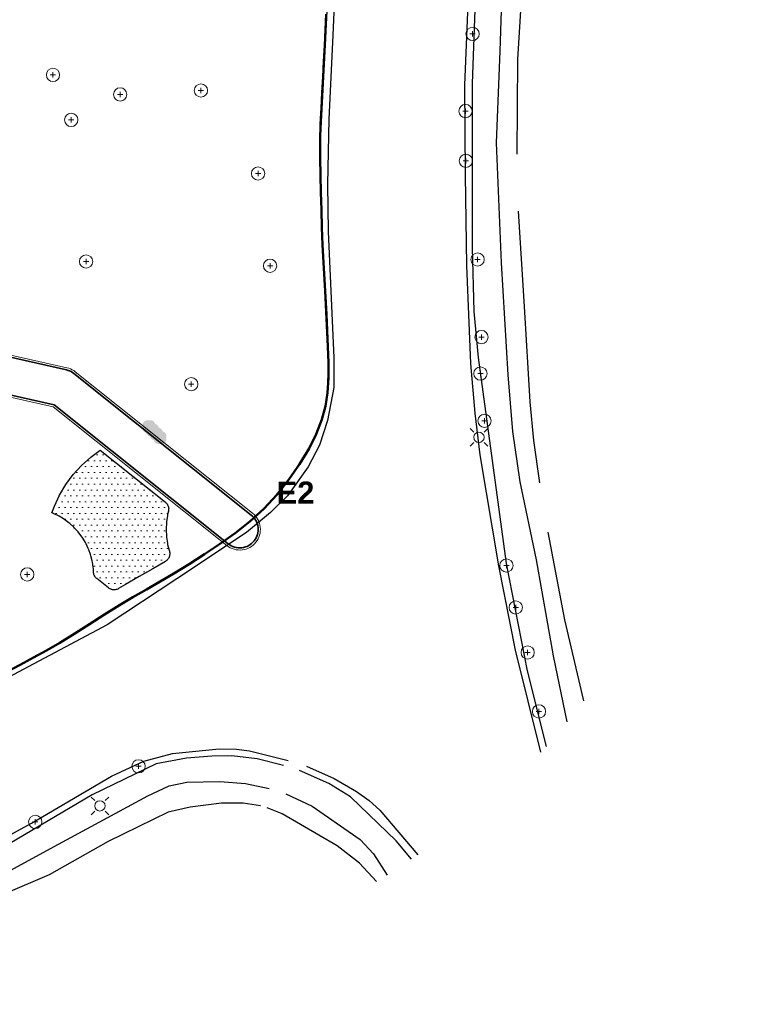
# Model space of a CAD drawing. Header units: metres. Extents: x -6552 to -6384, y 5654608 to 5654799.
# Tile 8 of 20: x -6434 to -6385, y 5654612 to 5654679. Entities that reach past the tile are written whole.
import ezdxf
from ezdxf.enums import TextEntityAlignment as Align

# ---------------------------------------------------------------- set-up
doc = ezdxf.new("R2010")
doc.units = ezdxf.units.M
doc.header["$LTSCALE"] = 0.5
doc.linetypes.add('PHANTOM', pattern=[22, 12, -2, 2, -2, 2, -2])
for name, color, linetype, lineweight in [('L-ANNO-TEXT', 2, 'Continuous', 18), ('L-HARD-PATT', 253, 'Continuous', 13), ('L-HARD-PAVE', 8, 'Continuous', 35), ('L-HARD-WALL', 7, 'Continuous', 50), ('L-PLNT-GRND', 83, 'Continuous', 13), ('L-PLNT-SHRB', 3, 'Continuous', 25), ('V-PROP-LINE', 7, 'PHANTOM', 50), ('V-ROAD-CURB', 7, 'Continuous', 25), ('V-ROAD-SW', 8, 'Continuous', 25), ('V-UTIL-ELEC', 1, 'Continuous', 18), ('V-VEG-TREE', 94, 'Continuous', 18)]:
    doc.layers.add(name, color=color, linetype=linetype, lineweight=lineweight)
doc.styles.add('BR-TITLE', font='arialbd.ttf')

# ---------------------------------------------------------------- blocks, each defined once
blk = doc.blocks.new('UTIL-LIGHT')
at = {"color": 0, "lineweight": -2}
for p, q in [((-0.71, 0.71), (-1.2, 1.2)), ((0.71, 0.71), (1.2, 1.2)), ((-0.71, -0.71), (-1.2, -1.2)), ((0.71, -0.71), (1.2, -1.2))]:
    blk.add_line(p, q, dxfattribs=at)
blk.add_circle((0, 0), 0.7, dxfattribs=at)
blk = doc.blocks.new('VEG-TREE-DECID')
at = {"color": 0, "lineweight": -2}
for p, q in [((-0.6, 0), (0.6, 0)), ((0, -0.6), (0, 0.6))]:
    blk.add_line(p, q, dxfattribs=at)
blk.add_circle((0, 0), 1.5, dxfattribs=at)

msp = doc.modelspace()

# ---------------------------------------------------------------- hatches: boundary and pattern name
at = {"layer": 'L-HARD-WALL'}
h = msp.add_hatch(color=1, dxfattribs=at)
h.dxf.hatch_style = 1
h.paths.add_polyline_path([(-6425.046, 5654650.704), (-6425.059, 5654650.706), (-6425.087, 5654650.713), (-6425.115, 5654650.723), (-6425.141, 5654650.735), (-6425.167, 5654650.751), (-6425.19, 5654650.768), (-6425.212, 5654650.788), (-6425.232, 5654650.81), (-6425.249, 5654650.833), (-6425.265, 5654650.859), (-6425.277, 5654650.885), (-6425.287, 5654650.913), (-6425.294, 5654650.941), (-6425.299, 5654650.971), (-6425.3, 5654651), (-6425.3, 5654651.25), (-6425.299, 5654651.279), (-6425.294, 5654651.309), (-6425.287, 5654651.337), (-6425.277, 5654651.365), (-6425.265, 5654651.391), (-6425.249, 5654651.417), (-6425.232, 5654651.44), (-6425.212, 5654651.462), (-6425.19, 5654651.482), (-6425.167, 5654651.499), (-6425.141, 5654651.515), (-6425.115, 5654651.527), (-6425.087, 5654651.537), (-6425.059, 5654651.544), (-6425.029, 5654651.549), (-6425, 5654651.55), (-6424.75, 5654651.55), (-6424.721, 5654651.549), (-6424.691, 5654651.544), (-6424.663, 5654651.537), (-6424.635, 5654651.527), (-6424.609, 5654651.515), (-6424.583, 5654651.499), (-6424.56, 5654651.482), (-6424.538, 5654651.462), (-6424.518, 5654651.44), (-6424.501, 5654651.417), (-6424.485, 5654651.391), (-6424.473, 5654651.365), (-6424.463, 5654651.337), (-6424.456, 5654651.309), (-6424.454, 5654651.296), (-6424.441, 5654651.294), (-6424.413, 5654651.287), (-6424.385, 5654651.277), (-6424.359, 5654651.265), (-6424.333, 5654651.249), (-6424.31, 5654651.232), (-6424.288, 5654651.212), (-6424.268, 5654651.19), (-6424.251, 5654651.167), (-6424.235, 5654651.141), (-6424.223, 5654651.115), (-6424.213, 5654651.087), (-6424.206, 5654651.059), (-6424.204, 5654651.046), (-6424.191, 5654651.044), (-6424.163, 5654651.037), (-6424.135, 5654651.027), (-6424.109, 5654651.015), (-6424.083, 5654650.999), (-6424.06, 5654650.982), (-6424.038, 5654650.962), (-6424.018, 5654650.94), (-6424.001, 5654650.917), (-6423.985, 5654650.891), (-6423.973, 5654650.865), (-6423.963, 5654650.837), (-6423.956, 5654650.809), (-6423.954, 5654650.796), (-6423.941, 5654650.794), (-6423.913, 5654650.787), (-6423.885, 5654650.777), (-6423.859, 5654650.765), (-6423.833, 5654650.749), (-6423.81, 5654650.732), (-6423.788, 5654650.712), (-6423.768, 5654650.69), (-6423.751, 5654650.667), (-6423.735, 5654650.641), (-6423.723, 5654650.615), (-6423.713, 5654650.587), (-6423.706, 5654650.559), (-6423.701, 5654650.529), (-6423.7, 5654650.5), (-6423.7, 5654650.25), (-6423.701, 5654650.221), (-6423.706, 5654650.191), (-6423.713, 5654650.163), (-6423.723, 5654650.135), (-6423.735, 5654650.109), (-6423.751, 5654650.083), (-6423.768, 5654650.06), (-6423.788, 5654650.038), (-6423.81, 5654650.018), (-6423.833, 5654650.001), (-6423.859, 5654649.985), (-6423.885, 5654649.973), (-6423.913, 5654649.963), (-6423.941, 5654649.956), (-6423.971, 5654649.951), (-6424, 5654649.95), (-6424.25, 5654649.95), (-6424.279, 5654649.951), (-6424.309, 5654649.956), (-6424.337, 5654649.963), (-6424.365, 5654649.973), (-6424.391, 5654649.985), (-6424.417, 5654650.001), (-6424.44, 5654650.018), (-6424.462, 5654650.038), (-6424.482, 5654650.06), (-6424.499, 5654650.083), (-6424.515, 5654650.109), (-6424.527, 5654650.135), (-6424.537, 5654650.163), (-6424.544, 5654650.191), (-6424.546, 5654650.204), (-6424.559, 5654650.206), (-6424.587, 5654650.213), (-6424.615, 5654650.223), (-6424.641, 5654650.235), (-6424.667, 5654650.251), (-6424.69, 5654650.268), (-6424.712, 5654650.288), (-6424.732, 5654650.31), (-6424.749, 5654650.333), (-6424.765, 5654650.359), (-6424.777, 5654650.385), (-6424.787, 5654650.413), (-6424.794, 5654650.441), (-6424.796, 5654650.454), (-6424.809, 5654650.456), (-6424.837, 5654650.463), (-6424.865, 5654650.473), (-6424.891, 5654650.485), (-6424.917, 5654650.501), (-6424.94, 5654650.518), (-6424.962, 5654650.538), (-6424.982, 5654650.56), (-6424.999, 5654650.583), (-6425.015, 5654650.609), (-6425.027, 5654650.635), (-6425.037, 5654650.663), (-6425.044, 5654650.691)])
at = {"layer": 'L-PLNT-GRND'}
h = msp.add_hatch(dxfattribs=at)
h.set_pattern_fill('DOTS', color=42, scale=0.25)
h.paths.add_polyline_path([(-6423.765, 5654646.002), (-6423.722, 5654645.964), (-6423.683, 5654645.922), (-6423.648, 5654645.877), (-6423.617, 5654645.829), (-6423.591, 5654645.778), (-6423.57, 5654645.725), (-6423.555, 5654645.67), (-6423.544, 5654645.614), (-6423.539, 5654645.557), (-6423.54, 5654645.5), (-6423.546, 5654645.443), (-6423.557, 5654645.387), (-6423.611, 5654645.168), (-6423.629, 5654645.082), (-6423.688, 5654644.684), (-6423.696, 5654644.596), (-6423.716, 5654644.194), (-6423.716, 5654644.106), (-6423.696, 5654643.704), (-6423.688, 5654643.616), (-6423.629, 5654643.218), (-6423.611, 5654643.132), (-6423.514, 5654642.741), (-6423.494, 5654642.677), (-6423.48, 5654642.622), (-6423.472, 5654642.565), (-6423.468, 5654642.508), (-6423.471, 5654642.451), (-6423.478, 5654642.394), (-6423.491, 5654642.339), (-6423.51, 5654642.285), (-6423.533, 5654642.232), (-6423.561, 5654642.183), (-6423.594, 5654642.136), (-6423.631, 5654642.092), (-6423.672, 5654642.053), (-6423.717, 5654642.017), (-6423.764, 5654641.986), (-6424.615, 5654641.486), (-6424.619, 5654641.483), (-6425.539, 5654640.952), (-6426.461, 5654640.419), (-6426.469, 5654640.414), (-6426.938, 5654640.137), (-6426.991, 5654640.109), (-6427.047, 5654640.086), (-6427.105, 5654640.07), (-6427.164, 5654640.059), (-6427.225, 5654640.054), (-6427.285, 5654640.055), (-6427.345, 5654640.062), (-6427.404, 5654640.075), (-6427.461, 5654640.094), (-6427.516, 5654640.119), (-6427.568, 5654640.149), (-6427.617, 5654640.184), (-6428.411, 5654640.818), (-6428.453, 5654640.855), (-6428.492, 5654640.896), (-6428.527, 5654640.941), (-6428.557, 5654640.988), (-6428.583, 5654641.039), (-6428.604, 5654641.091), (-6428.62, 5654641.145), (-6428.63, 5654641.201), (-6428.636, 5654641.257), (-6428.647, 5654641.494), (-6428.656, 5654641.582), (-6428.708, 5654641.931), (-6428.725, 5654642.018), (-6428.811, 5654642.36), (-6428.837, 5654642.445), (-6428.956, 5654642.777), (-6428.989, 5654642.859), (-6429.14, 5654643.178), (-6429.182, 5654643.256), (-6429.364, 5654643.559), (-6429.413, 5654643.633), (-6429.623, 5654643.916), (-6429.679, 5654643.985), (-6429.916, 5654644.246), (-6429.979, 5654644.309), (-6430.24, 5654644.546), (-6430.309, 5654644.602), (-6430.592, 5654644.812), (-6430.666, 5654644.861), (-6430.969, 5654645.043), (-6431.047, 5654645.085), (-6431.366, 5654645.236), (-6431.448, 5654645.269), (-6431.457, 5654645.273), (-6431.294, 5654645.729), (-6430.936, 5654646.485), (-6430.507, 5654647.202), (-6430.008, 5654647.874), (-6429.447, 5654648.494), (-6428.827, 5654649.056), (-6428.187, 5654649.53)])

# ---------------------------------------------------------------- linework, layer by layer
at = {"layer": 'L-HARD-PATT'}
for points in [[(-6457.418, 5654658.486), (-6431.305, 5654652.594), (-6419.498, 5654643.173), (-6419.398, 5654643.101), (-6419.292, 5654643.04), (-6419.181, 5654642.989), (-6419.065, 5654642.949), (-6418.945, 5654642.921), (-6418.824, 5654642.904), (-6418.701, 5654642.9), (-6418.579, 5654642.908), (-6418.458, 5654642.927), (-6418.339, 5654642.959), (-6418.224, 5654643.002), (-6418.114, 5654643.056), (-6418.01, 5654643.12), (-6417.912, 5654643.195), (-6417.822, 5654643.278), (-6417.741, 5654643.37), (-6417.669, 5654643.47), (-6417.608, 5654643.576), (-6417.557, 5654643.688), (-6417.517, 5654643.804), (-6417.489, 5654643.923), (-6417.473, 5654644.045), (-6417.468, 5654644.167), (-6417.476, 5654644.29), (-6417.496, 5654644.411), (-6417.527, 5654644.529), (-6417.57, 5654644.644), (-6417.624, 5654644.754), (-6417.689, 5654644.859), (-6417.763, 5654644.956), (-6417.847, 5654645.046), (-6417.939, 5654645.127), (-6429.97, 5654654.727), (-6430.062, 5654654.793), (-6430.159, 5654654.851), (-6430.26, 5654654.9), (-6430.366, 5654654.94), (-6430.475, 5654654.969), (-6457.112, 5654660.98)], [(-6456.955, 5654661.098), (-6430.442, 5654655.116), (-6430.32, 5654655.082), (-6430.202, 5654655.038), (-6430.088, 5654654.983), (-6429.979, 5654654.919), (-6429.877, 5654654.844), (-6417.845, 5654645.244), (-6417.742, 5654645.153), (-6417.648, 5654645.053), (-6417.565, 5654644.944), (-6417.493, 5654644.827), (-6417.432, 5654644.703), (-6417.384, 5654644.575), (-6417.349, 5654644.442), (-6417.327, 5654644.306), (-6417.318, 5654644.169), (-6417.323, 5654644.032), (-6417.342, 5654643.896), (-6417.373, 5654643.762), (-6417.418, 5654643.632), (-6417.475, 5654643.507), (-6417.544, 5654643.388), (-6417.624, 5654643.277), (-6417.715, 5654643.174), (-6417.815, 5654643.08), (-6417.925, 5654642.997), (-6418.041, 5654642.924), (-6418.165, 5654642.864), (-6418.293, 5654642.816), (-6418.426, 5654642.781), (-6418.562, 5654642.759), (-6418.699, 5654642.75), (-6418.836, 5654642.755), (-6418.972, 5654642.773), (-6419.106, 5654642.805), (-6419.236, 5654642.849), (-6419.361, 5654642.906), (-6419.48, 5654642.975), (-6419.591, 5654643.056), (-6431.372, 5654652.455), (-6457.313, 5654658.309)]]:
    msp.add_lwpolyline(points, dxfattribs=at)
at = {"layer": 'L-HARD-PAVE'}
msp.add_lwpolyline([(-6457.112, 5654660.98), (-6430.475, 5654654.969), (-6430.366, 5654654.94), (-6430.26, 5654654.9), (-6430.159, 5654654.851), (-6430.062, 5654654.793), (-6429.97, 5654654.727), (-6417.939, 5654645.127), (-6417.847, 5654645.046), (-6417.763, 5654644.956), (-6417.689, 5654644.859), (-6417.624, 5654644.754), (-6417.57, 5654644.644), (-6417.527, 5654644.529), (-6417.496, 5654644.411), (-6417.476, 5654644.29), (-6417.468, 5654644.167), (-6417.473, 5654644.045), (-6417.489, 5654643.923), (-6417.517, 5654643.804), (-6417.557, 5654643.688), (-6417.608, 5654643.576), (-6417.669, 5654643.47), (-6417.741, 5654643.37), (-6417.822, 5654643.278), (-6417.912, 5654643.195), (-6418.01, 5654643.12), (-6418.114, 5654643.056), (-6418.224, 5654643.002), (-6418.339, 5654642.959), (-6418.458, 5654642.927), (-6418.579, 5654642.908), (-6418.701, 5654642.9), (-6418.824, 5654642.904), (-6418.945, 5654642.921), (-6419.065, 5654642.949), (-6419.181, 5654642.989), (-6419.292, 5654643.04), (-6419.398, 5654643.101), (-6419.498, 5654643.173), (-6431.305, 5654652.594), (-6457.418, 5654658.486)], dxfattribs=at)
at = {"layer": 'L-PLNT-SHRB'}
msp.add_lwpolyline([(-6423.765, 5654646.002), (-6423.722, 5654645.964), (-6423.683, 5654645.922), (-6423.648, 5654645.877), (-6423.617, 5654645.829), (-6423.591, 5654645.778), (-6423.57, 5654645.725), (-6423.555, 5654645.67), (-6423.544, 5654645.614), (-6423.539, 5654645.557), (-6423.54, 5654645.5), (-6423.546, 5654645.443), (-6423.557, 5654645.387), (-6423.611, 5654645.168), (-6423.629, 5654645.082), (-6423.688, 5654644.684), (-6423.696, 5654644.596), (-6423.716, 5654644.194), (-6423.716, 5654644.106), (-6423.696, 5654643.704), (-6423.688, 5654643.616), (-6423.629, 5654643.218), (-6423.611, 5654643.132), (-6423.514, 5654642.741), (-6423.494, 5654642.677), (-6423.48, 5654642.622), (-6423.472, 5654642.565), (-6423.468, 5654642.508), (-6423.471, 5654642.451), (-6423.478, 5654642.394), (-6423.491, 5654642.339), (-6423.51, 5654642.285), (-6423.533, 5654642.232), (-6423.561, 5654642.183), (-6423.594, 5654642.136), (-6423.631, 5654642.092), (-6423.672, 5654642.053), (-6423.717, 5654642.017), (-6423.764, 5654641.986), (-6424.615, 5654641.486), (-6424.619, 5654641.483), (-6425.539, 5654640.952), (-6426.461, 5654640.419), (-6426.469, 5654640.414), (-6426.938, 5654640.137), (-6426.991, 5654640.109), (-6427.047, 5654640.086), (-6427.105, 5654640.07), (-6427.164, 5654640.059), (-6427.225, 5654640.054), (-6427.285, 5654640.055), (-6427.345, 5654640.062), (-6427.404, 5654640.075), (-6427.461, 5654640.094), (-6427.516, 5654640.119), (-6427.568, 5654640.149), (-6427.617, 5654640.184), (-6428.411, 5654640.818), (-6428.453, 5654640.855), (-6428.492, 5654640.896), (-6428.527, 5654640.941), (-6428.557, 5654640.988), (-6428.583, 5654641.039), (-6428.604, 5654641.091), (-6428.62, 5654641.145), (-6428.63, 5654641.201), (-6428.636, 5654641.257), (-6428.647, 5654641.494), (-6428.656, 5654641.582), (-6428.708, 5654641.931), (-6428.725, 5654642.018), (-6428.811, 5654642.36), (-6428.837, 5654642.445), (-6428.956, 5654642.777), (-6428.989, 5654642.859), (-6429.14, 5654643.178), (-6429.182, 5654643.256), (-6429.364, 5654643.559), (-6429.413, 5654643.633), (-6429.623, 5654643.916), (-6429.679, 5654643.985), (-6429.916, 5654644.246), (-6429.979, 5654644.309), (-6430.24, 5654644.546), (-6430.309, 5654644.602), (-6430.592, 5654644.812), (-6430.666, 5654644.861), (-6430.969, 5654645.043), (-6431.047, 5654645.085), (-6431.366, 5654645.236), (-6431.448, 5654645.269), (-6431.457, 5654645.273), (-6431.294, 5654645.729), (-6430.936, 5654646.485), (-6430.507, 5654647.202), (-6430.008, 5654647.874), (-6429.447, 5654648.494), (-6428.827, 5654649.056), (-6428.187, 5654649.53), (-6423.765, 5654646.002)], close=True, dxfattribs=at)
at = {"layer": 'V-PROP-LINE'}
msp.add_lwpolyline([(-6412.85, 5654679.099), (-6412.904, 5654678.04), (-6412.959, 5654676.98), (-6413.014, 5654675.918), (-6413.07, 5654674.856), (-6413.125, 5654673.794), (-6413.18, 5654672.732), (-6413.234, 5654671.669), (-6413.269, 5654670.503), (-6413.267, 5654669.336), (-6413.244, 5654668.169), (-6413.214, 5654667.002), (-6413.182, 5654665.817), (-6413.146, 5654664.631), (-6413.102, 5654663.445), (-6413.049, 5654662.26), (-6412.982, 5654661.091), (-6412.908, 5654659.922), (-6412.839, 5654658.752), (-6412.786, 5654657.653), (-6412.745, 5654656.554), (-6412.709, 5654655.455), (-6412.708, 5654654.441), (-6412.759, 5654653.426), (-6412.892, 5654652.508), (-6413.143, 5654651.607), (-6413.533, 5654650.603), (-6414.018, 5654649.643), (-6414.668, 5654648.57), (-6415.383, 5654647.54), (-6416.191, 5654646.511), (-6417.086, 5654645.556), (-6418.042, 5654644.694), (-6419.04, 5654643.891), (-6420.083, 5654643.148), (-6421.112, 5654642.468), (-6422.147, 5654641.803), (-6423.197, 5654641.159), (-6424.116, 5654640.619), (-6425.039, 5654640.086), (-6425.962, 5654639.552), (-6426.879, 5654639.01), (-6427.896, 5654638.378), (-6428.901, 5654637.728), (-6429.909, 5654637.08), (-6430.932, 5654636.457), (-6431.817, 5654635.949), (-6432.71, 5654635.453), (-6433.608, 5654634.969), (-6434.512, 5654634.493)], dxfattribs=at)
at = {"layer": 'V-ROAD-CURB'}
for points in [[(-6398.302, 5654629.037), (-6400.011, 5654635.971), (-6401.156, 5654641.68), (-6402.404, 5654649.2), (-6402.753, 5654652.036), (-6403.045, 5654655.399), (-6403.327, 5654662.047), (-6403.399, 5654668.169), (-6403.461, 5654674.278), (-6403.15, 5654681.461), (-6402.751, 5654686.567), (-6402.35, 5654691.673), (-6401.448, 5654698.223), (-6400.215, 5654705.051), (-6397.941, 5654714.638), (-6396.709, 5654719.579), (-6395.485, 5654724.522), (-6393.48, 5654730.67), (-6391.422, 5654736.238), (-6388.664, 5654742.729), (-6385.906, 5654749.221)], [(-6396.506, 5654631.102), (-6397.445, 5654635.576), (-6398.601, 5654642.088), (-6399.712, 5654647.374), (-6400.198, 5654650.802), (-6400.522, 5654654.629), (-6400.963, 5654662.228), (-6401.297, 5654670.377), (-6401.068, 5654676.596), (-6400.845, 5654682.813), (-6400.506, 5654687.105), (-6399.552, 5654694.201), (-6398.305, 5654701.112), (-6397.057, 5654708.013), (-6395.549, 5654715.597), (-6394.268, 5654721.039), (-6391.947, 5654728.312), (-6391.347, 5654729.968), (-6389.313, 5654735.184), (-6387.267, 5654740.396), (-6384.635, 5654746.553)], [(-6412.154, 5654683.364), (-6412.414, 5654677.666), (-6412.666, 5654671.974), (-6412.759, 5654667.535), (-6412.724, 5654664.363), (-6412.347, 5654655.79), (-6412.339, 5654653.774), (-6412.764, 5654651.541), (-6413.311, 5654649.861), (-6414.078, 5654648.404), (-6415.478, 5654646.44), (-6416.623, 5654645.292), (-6418.25, 5654643.951), (-6422.981, 5654640.808), (-6427.706, 5654637.674), (-6433.399, 5654634.651), (-6439.109, 5654631.625)], [(-6435.457, 5654622.804), (-6432.854, 5654624.232), (-6427.409, 5654627.42), (-6425.22, 5654628.441), (-6423.272, 5654628.962), (-6420.124, 5654629.276), (-6418.947, 5654629.253), (-6418.057, 5654629.13), (-6415.43, 5654628.481)], [(-6414.194, 5654628.087), (-6412.31, 5654627.246), (-6410.797, 5654626.374), (-6409.935, 5654625.773), (-6409.229, 5654625.102), (-6406.636, 5654622.07)], [(-6491.847, 5654614.884), (-6491.167, 5654614.844), (-6489.631, 5654614.549), (-6486.36, 5654614.11), (-6478.211, 5654612.515), (-6476.111, 5654612.25), (-6472.655, 5654612.007), (-6470.28, 5654611.94), (-6464.124, 5654612.016), (-6460.07, 5654612.352), (-6457.493, 5654612.705), (-6453.442, 5654613.424), (-6450.185, 5654614.207), (-6446.919, 5654615.251), (-6443.676, 5654616.469), (-6440.15, 5654617.988), (-6437.041, 5654619.519), (-6431.001, 5654622.802), (-6424.962, 5654626.083), (-6423.496, 5654626.759), (-6422.311, 5654627), (-6420.073, 5654627.045), (-6418.318, 5654626.916), (-6416.731, 5654626.567)], [(-6415.587, 5654626.213), (-6413.798, 5654625.381), (-6410.541, 5654623.122), (-6409.644, 5654622.154), (-6408.732, 5654620.701)]]:
    msp.add_lwpolyline(points, dxfattribs=at)
at = {"layer": 'V-ROAD-SW'}
for points in [[(-6385.708, 5654748.829), (-6386.86, 5654746.345), (-6389.473, 5654739.898), (-6391.49, 5654735.185), (-6392.875, 5654731.201), (-6394.393, 5654726.425), (-6395.911, 5654721.629), (-6397.764, 5654713.795), (-6399.376, 5654706.57), (-6400.46, 5654700.069), (-6401.548, 5654693.562), (-6402.148, 5654689.404), (-6402.712, 5654681.314), (-6402.949, 5654674.388), (-6402.956, 5654668.833), (-6402.966, 5654663.283), (-6402.842, 5654658.921), (-6402.543, 5654655.815), (-6401.599, 5654648.832), (-6400.648, 5654641.845), (-6399.219, 5654634.559), (-6397.94, 5654629.42)], [(-6399.346, 5654684.884), (-6399.886, 5654676.017), (-6399.925, 5654669.598)], [(-6438.799, 5654632.309), (-6432.123, 5654635.781), (-6430.234, 5654636.875), (-6426.572, 5654639.199), (-6422.52, 5654641.574), (-6418.967, 5654643.947), (-6417.791, 5654644.902), (-6416.543, 5654646.102), (-6415.278, 5654647.683), (-6414.146, 5654649.402), (-6413.405, 5654650.907), (-6412.893, 5654652.485), (-6412.78, 5654653.136), (-6412.704, 5654655.161), (-6413.104, 5654663.611), (-6413.272, 5654670.051), (-6412.914, 5654677.011), (-6412.568, 5654683.964)], [(-6399.837, 5654665.729), (-6399.437, 5654659.266), (-6399.042, 5654652.802), (-6398.794, 5654650.177), (-6398.379, 5654647.3)], [(-6397.816, 5654643.972), (-6396.696, 5654638.013), (-6395.405, 5654632.533)], [(-6415.75, 5654628.146), (-6417.536, 5654628.594), (-6419.266, 5654628.786), (-6420.604, 5654628.777), (-6422.324, 5654628.641), (-6424.387, 5654628.253), (-6428.724, 5654626.143), (-6435.328, 5654622.266)], [(-6407.067, 5654621.788), (-6408.115, 5654623.033), (-6411.215, 5654626.021), (-6412.673, 5654626.921), (-6414.669, 5654627.79)], [(-6417.319, 5654625.403), (-6418.488, 5654625.593), (-6419.946, 5654625.574), (-6422.074, 5654625.317), (-6423.571, 5654624.967), (-6427.634, 5654622.992), (-6431.645, 5654620.716), (-6434.761, 5654619.385), (-6438.734, 5654617.25)], [(-6409.443, 5654620.265), (-6410.602, 5654621.521), (-6412.12, 5654622.7), (-6415.844, 5654624.868), (-6416.865, 5654625.269)]]:
    msp.add_lwpolyline(points, dxfattribs=at)

# ---------------------------------------------------------------- block references
at = {"layer": 'V-UTIL-ELEC', "xscale": 0.5, "yscale": 0.5}
for p in [(-6402.496, 5654650.397), (-6428.201, 5654625.401)]:
    msp.add_blockref('UTIL-LIGHT', p, dxfattribs=at)
at = {"layer": 'V-VEG-TREE', "xscale": 0.3, "yscale": 0.3}
for p in [(-6402.927, 5654677.756), (-6431.386, 5654674.977), (-6421.35, 5654673.92), (-6426.832, 5654673.655), (-6430.147, 5654671.927), (-6403.411, 5654672.525), (-6403.381, 5654669.148), (-6417.478, 5654668.289), (-6429.143, 5654662.325), (-6416.665, 5654662.035), (-6402.587, 5654662.461), (-6402.321, 5654657.197), (-6402.4, 5654654.721), (-6422.007, 5654654.005), (-6402.118, 5654651.514), (-6400.636, 5654641.702), (-6433.128, 5654641.097), (-6400.001, 5654638.858), (-6399.193, 5654635.802), (-6398.425, 5654631.805), (-6425.582, 5654628.082), (-6432.587, 5654624.308)]:
    msp.add_blockref('VEG-TREE-DECID', p, dxfattribs=at)

# ---------------------------------------------------------------- texts
at = {"layer": 'L-ANNO-TEXT', "style": 'BR-TITLE'}
msp.add_text('E2', height=1.5, dxfattribs=at).set_placement((-6416.218, 5654646.65), align=Align.MIDDLE_LEFT)

doc.saveas('drawing.dxf')
